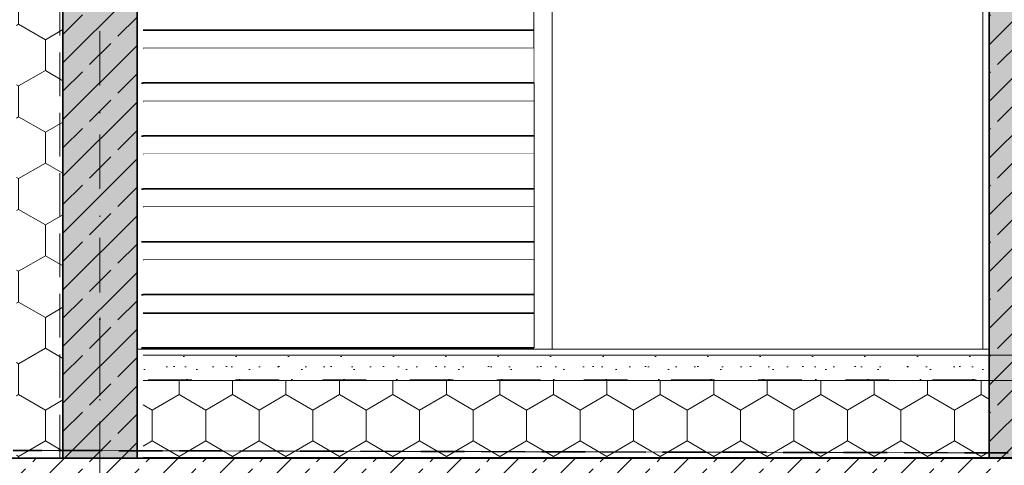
# Model space of a CAD drawing. Header units: millimetres. Extents: x -105953 to -79253, y 14617 to 35617.
# Tile 5 of 48: x -103227 to -100037, y 18971 to 20415. Entities that reach past the tile are written whole.
import ezdxf

# ---------------------------------------------------------------- set-up
doc = ezdxf.new("R2010")
doc.units = ezdxf.units.MM
doc.header["$MEASUREMENT"] = 0
for name, pattern in [('Krawędzie ukryte', [195.611112, 141.111112, -54.5]), ('Kropki i Kreski', [335.138881, 176.388884, -88.194442, 0, -70.555556]), ('Przerywana', [282.222223, 141.111112, -141.111112]), ('Wipeout_Contour', [1000, 0, -1000])]:
    doc.linetypes.add(name, pattern=pattern)
doc.layers.add('Nowe_Konstrukcja - Schody', color=7, linetype='Continuous')
doc.layers.add('Nowe_Konstrukcja - Schody_Nr_pióra__101', color=250, linetype='Continuous', lineweight=13, true_color=0x333333)
doc.layers.add('Nowe_Konstrukcja - Ściany zew_Nr_pióra__23', color=7, linetype='Continuous', lineweight=13, true_color=0x858585)
for name, color, linetype, lineweight in [('Nowe_Konstrukcja - Schody_Nr_pióra__7', 7, 'Continuous', 35), ('Nowe_Konstrukcja - Stropy_Nr_pióra__21', 7, 'Continuous', 20), ('Nowe_Konstrukcja - Stropy_Nr_pióra__3', 7, 'Continuous', 13), ('Nowe_Konstrukcja - Stropy_Nr_pióra__41', 7, 'Continuous', 13), ('Nowe_Konstrukcja - Stropy_Nr_pióra__7', 7, 'Continuous', 35), ('Nowe_Konstrukcja - Ściany zew_Nr_pióra__21', 7, 'Continuous', 20), ('Nowe_Konstrukcja - Ściany zew_Nr_pióra__3', 7, 'Continuous', 13), ('Nowe_Konstrukcja - Ściany zew_Nr_pióra__7', 7, 'Continuous', 35), ('Nowe_Osie_Nr_pióra__4', 8, 'Continuous', 13)]:
    doc.layers.add(name, color=color, linetype=linetype, lineweight=lineweight)
pattern_1 = [(90, (0, 0), (-173.20508, 0), [100, -200]), (90, (-86.6, 150), (-173.20508, 0), [100, -200]), (150, (-4e-14, 100), (86.60254, 150), [100, -200]), (150, (-173.2, 100), (86.60254, 150), [100, -200]), (210, (0, 0), (-86.60254, 150), [100, -200]), (210, (-173.2, -7e-14), (-86.60254, 150), [100, -200])]
pattern_2 = [(45, (0, 0), (-91.92388, 91.92388), []), (45, (-45.96, 45.96), (-91.92388, 91.92388), [97.5, -32.5])]

msp = doc.modelspace()

# ---------------------------------------------------------------- hatches: boundary and pattern name
at = {"layer": 'Nowe_Konstrukcja - Stropy_Nr_pióra__3', "linetype": 'Continuous', "lineweight": 13}
h = msp.add_hatch(dxfattribs=at)
h.set_pattern_fill('Beton_wylewany_0001', style=0, pattern_type=2)
h.set_pattern_definition([(0, (0, 0), (0, 311.7692), [30, -150]), (0, (90, 155.9), (0, 311.7692), [30, -150]), (60, (0, 0), (-270, 155.8846), [30, -150]), (60, (180, 0), (-270, 155.8846), [30, -150]), (120, (30, 0), (270, 155.8846), [30, -150]), (120, (210, 0), (270, 155.8846), [30, -150]), (0, (0, 30), (0, 60.000002), [0, -60.000002, 0, -90.000004]), (45, (30, 30), (-42.42641, 42.42641), [0, -45.000002, 0, -75.000003])])
h.paths.add_polyline_path([(-102826.6, 19327.9), (-102826.6, 19247.9), (-100086.6, 19247.9), (-100086.6, 19327.9)])
h = msp.add_hatch(dxfattribs=at)
h.set_pattern_fill('Styropian_0001', style=0, pattern_type=2)
h.set_pattern_definition(pattern_1)
h.paths.add_polyline_path([(-102826.6, 19245.9), (-102826.6, 18995.9), (-100086.6, 18995.9), (-100086.6, 19245.9)])
h = msp.add_hatch(dxfattribs=at)
h.set_pattern_fill('Beton_zbrojony_0001', style=0, pattern_type=2)
h.set_pattern_definition(pattern_2)
h.paths.add_polyline_path([(-103786.6, 18993.9), (-103786.6, 18493.9), (-100512.6, 18493.9), (-100216.5, 17797.9), (-97642, 17797.9), (-97322.6, 18493.9), (-95385.2, 18493.9), (-93366.6, 18493.9), (-92006.6, 18493.9), (-91866.6, 18493.9), (-91546.6, 18493.9), (-91546.6, 18993.9), (-91596.6, 18993.9), (-91746.6, 18993.9), (-91866.6, 18993.9), (-91986.6, 18993.9), (-91986.6, 19021.9), (-91989.5, 19021.9), (-91989.5, 18995.9), (-92006.6, 18995.9), (-92006.6, 18993.9), (-93366.6, 18993.9), (-95385.2, 18993.9), (-97746.5, 18993.9), (-97746.6, 18993.9), (-97986.6, 18993.9), (-97986.6, 18497.9), (-97986.6, 18493.9), (-97986.6, 18297.9), (-99846.6, 18297.9), (-99846.6, 18493.9), (-99846.6, 18993.9)])
at = {"layer": 'Nowe_Konstrukcja - Ściany zew_Nr_pióra__23', "linetype": 'Continuous', "lineweight": 13, "true_color": 0x858585}
h = msp.add_hatch(dxfattribs=at)
h.set_pattern_fill('Styropian_0001', color=252, style=0, pattern_type=2)
h.set_pattern_definition(pattern_1)
h.paths.add_polyline_path([(-103236.6, 18993.9), (-103086.6, 18993.9), (-103086.6, 22447.9), (-103236.6, 22447.9)])
h = msp.add_hatch(dxfattribs=at)
h.set_pattern_fill('Beton_zbrojony_0001', color=252, style=0, pattern_type=2)
h.set_pattern_definition(pattern_2)
h.paths.add_polyline_path([(-103086.6, 18993.9), (-102846.6, 18993.9), (-102846.6, 22447.9), (-103086.6, 22447.9)])
h = msp.add_hatch(dxfattribs=at)
h.set_pattern_fill('Beton_zbrojony_0001', color=252, style=0, pattern_type=2)
h.set_pattern_definition(pattern_2)
h.paths.add_polyline_path([(-100086.6, 18497.9), (-99846.6, 18497.9), (-99846.6, 22447.9), (-100086.6, 22447.9)])

# ---------------------------------------------------------------- linework, layer by layer
at = {"layer": 'Nowe_Konstrukcja - Schody_Nr_pióra__101', "color": 250, "linetype": 'Continuous', "lineweight": 13, "true_color": 0x333333}
msp.add_line((-101501.6, 19347.9), (-101501.6, 21211.7), dxfattribs=at)
at = {"layer": 'Nowe_Konstrukcja - Stropy_Nr_pióra__21', "color": 7, "linetype": 'Continuous', "lineweight": 20}
msp.add_line((-99846.6, 18993.9), (-102826.6, 18993.9), dxfattribs=at)
at = {"layer": 'Nowe_Konstrukcja - Stropy_Nr_pióra__3', "color": 7, "linetype": 'Przerywana', "lineweight": 13}
msp.add_line((-99846.6, 19247.9), (-102826.6, 19247.9), dxfattribs=at)
at = {"layer": 'Nowe_Konstrukcja - Stropy_Nr_pióra__41', "color": 7, "linetype": 'Continuous', "lineweight": 13}
for p, q in [((-99846.6, 19327.9), (-102826.6, 19327.9)), ((-99846.6, 19245.9), (-102826.6, 19245.9)), ((-99846.6, 18995.9), (-102826.6, 18995.9))]:
    msp.add_line(p, q, dxfattribs=at)
at = {"layer": 'Nowe_Konstrukcja - Stropy_Nr_pióra__7', "color": 7, "linetype": 'Continuous', "lineweight": 35, "flags": 128}
msp.add_lwpolyline([(-97986.6, 18297.9), (-99846.6, 18297.9), (-99846.6, 18493.9), (-99846.6, 18993.9), (-103786.6, 18993.9), (-103786.6, 18493.9), (-100512.6, 18493.9), (-100216.5, 17797.9), (-97642, 17797.9)], dxfattribs=at)
at = {"layer": 'Nowe_Konstrukcja - Ściany zew_Nr_pióra__21', "color": 7, "linetype": 'Continuous', "lineweight": 20}
for p, q in [((-103086.6, 18993.9), (-103086.6, 22447.9)), ((-102846.6, 18993.9), (-102846.6, 22447.9)), ((-100086.6, 18993.9), (-100086.6, 21967.9))]:
    msp.add_line(p, q, dxfattribs=at)
at = {"layer": 'Nowe_Konstrukcja - Ściany zew_Nr_pióra__21', "color": 7, "linetype": 'Krawędzie ukryte', "lineweight": 20, "flags": 128}
for points in [[(-103096.6, 18993.9), (-103096.6, 22447.9)], [(-100086.6, 19011.5), (-103236.6, 19019.3)]]:
    msp.add_lwpolyline(points, dxfattribs=at)
at = {"layer": 'Nowe_Konstrukcja - Ściany zew_Nr_pióra__3', "color": 7, "linetype": 'Continuous', "lineweight": 13}
for p, q in [((-100106.6, 19347.9), (-100106.6, 22447.9)), ((-100086.6, 19347.9), (-100086.6, 22447.9)), ((-102846.6, 19347.9), (-100086.6, 19347.9)), ((-100106.6, 19347.9), (-100086.6, 19347.9))]:
    msp.add_line(p, q, dxfattribs=at)
at = {"layer": 'Nowe_Konstrukcja - Ściany zew_Nr_pióra__7', "color": 7, "linetype": 'Krawędzie ukryte', "lineweight": 35, "flags": 128}
msp.add_lwpolyline([(-99829.7, 19010.8), (-103247.9, 19019.3)], dxfattribs=at)
at = {"layer": 'Nowe_Osie_Nr_pióra__4', "color": 8, "linetype": 'Kropki i Kreski', "lineweight": 13}
for p, q in [((-102966.6, 34123), (-102966.6, 15971.2)), ((-102966.6, 19447.9), (-102966.6, 18447.9))]:
    msp.add_line(p, q, dxfattribs=at)
msp.add_point((-102966.6, 19447.9), dxfattribs=at)
msp.add_point((-102966.6, 19447.9), dxfattribs=at)

# ---------------------------------------------------------------- wipeouts: each hides what was drawn before it
at = {"color": 254, "linetype": 'Wipeout_Contour', "lineweight": 0, "ltscale": 416803.608795}
msp.add_wipeout([(-102826.6, 20381.3), (-102826.6, 20321.3), (-101561.6, 20321.3), (-101561.6, 20381.3)], dxfattribs=at).dxf.layer = 'Nowe_Konstrukcja - Schody'

# ---------------------------------------------------------------- next in the draw order: wipeouts: each hides what was drawn before it
at = {"color": 254, "linetype": 'Wipeout_Contour', "lineweight": 0, "ltscale": 416871.065465}
msp.add_wipeout([(-102826.6, 20493.5), (-102826.6, 20381.3), (-101561.6, 20381.3), (-101561.6, 20493.5)], dxfattribs=at).dxf.layer = 'Nowe_Konstrukcja - Schody'
at = {"color": 254, "linetype": 'Wipeout_Contour', "lineweight": 0, "ltscale": 520310.3659}
msp.add_wipeout([(-101561.6, 20321.3), (-102826.6, 20321.3), (-102826.6, 20209.1), (-101561.6, 20209.1), (-101561.6, 20314.1)], dxfattribs=at).dxf.layer = 'Nowe_Konstrukcja - Schody'

# ---------------------------------------------------------------- next in the draw order: linework, layer by layer
at = {"layer": 'Nowe_Konstrukcja - Schody_Nr_pióra__101', "color": 250, "linetype": 'Continuous', "lineweight": 13, "true_color": 0x333333}
msp.add_line((-101561.6, 20209.1), (-101561.6, 21211.7), dxfattribs=at)
at = {"layer": 'Nowe_Konstrukcja - Schody_Nr_pióra__7', "color": 7, "linetype": 'Continuous', "lineweight": 35}
for p, q in [((-102826.6, 20381.3), (-101561.6, 20381.3)), ((-102826.6, 20321.3), (-101561.6, 20321.3)), ((-102831.6, 20209.1), (-101561.6, 20209.1)), ((-101561.6, 19351.9), (-101561.6, 20209.8))]:
    msp.add_line(p, q, dxfattribs=at)

# ---------------------------------------------------------------- next in the draw order: wipeouts: each hides what was drawn before it
at = {"color": 254, "linetype": 'Wipeout_Contour', "lineweight": 0, "ltscale": 416670.220126}
msp.add_wipeout([(-102826.6, 20209.8), (-102826.6, 20149.8), (-101561.6, 20149.8), (-101561.6, 20209.8)], dxfattribs=at).dxf.layer = 'Nowe_Konstrukcja - Schody'

# ---------------------------------------------------------------- next in the draw order: wipeouts: each hides what was drawn before it
at = {"color": 254, "linetype": 'Wipeout_Contour', "lineweight": 0, "ltscale": 416737.131605}
msp.add_wipeout([(-102826.6, 20322.1), (-102826.6, 20209.8), (-101561.6, 20209.8), (-101561.6, 20322.1)], dxfattribs=at).dxf.layer = 'Nowe_Konstrukcja - Schody'
at = {"color": 254, "linetype": 'Wipeout_Contour', "lineweight": 0, "ltscale": 520144.035656}
msp.add_wipeout([(-101561.6, 20149.8), (-102826.6, 20149.8), (-102826.6, 20037.6), (-101561.6, 20037.6), (-101561.6, 20142.7)], dxfattribs=at).dxf.layer = 'Nowe_Konstrukcja - Schody'

# ---------------------------------------------------------------- next in the draw order: linework, layer by layer
at = {"layer": 'Nowe_Konstrukcja - Schody_Nr_pióra__7', "color": 7, "linetype": 'Continuous', "lineweight": 35}
for p, q in [((-102826.6, 20209.8), (-101561.6, 20209.8)), ((-102826.6, 20149.8), (-101561.6, 20149.8)), ((-102831.6, 20037.6), (-101561.6, 20037.6))]:
    msp.add_line(p, q, dxfattribs=at)

# ---------------------------------------------------------------- next in the draw order: wipeouts: each hides what was drawn before it
at = {"color": 254, "linetype": 'Wipeout_Contour', "lineweight": 0, "ltscale": 416537.917635}
msp.add_wipeout([(-102826.6, 20038.4), (-102826.6, 19978.4), (-101561.6, 19978.4), (-101561.6, 20038.4)], dxfattribs=at).dxf.layer = 'Nowe_Konstrukcja - Schody'

# ---------------------------------------------------------------- next in the draw order: wipeouts: each hides what was drawn before it
at = {"color": 254, "linetype": 'Wipeout_Contour', "lineweight": 0, "ltscale": 416604.2834}
msp.add_wipeout([(-102826.6, 20150.6), (-102826.6, 20038.4), (-101561.6, 20038.4), (-101561.6, 20150.6)], dxfattribs=at).dxf.layer = 'Nowe_Konstrukcja - Schody'
at = {"color": 254, "linetype": 'Wipeout_Contour', "lineweight": 0, "ltscale": 519979.065202}
msp.add_wipeout([(-101561.6, 19978.4), (-102826.6, 19978.4), (-102826.6, 19866.2), (-101561.6, 19866.2), (-101561.6, 19971.2)], dxfattribs=at).dxf.layer = 'Nowe_Konstrukcja - Schody'

# ---------------------------------------------------------------- next in the draw order: linework, layer by layer
at = {"layer": 'Nowe_Konstrukcja - Schody_Nr_pióra__7', "color": 7, "linetype": 'Continuous', "lineweight": 35}
for p, q in [((-102826.6, 20038.4), (-101561.6, 20038.4)), ((-102826.6, 19978.4), (-101561.6, 19978.4)), ((-102831.6, 19866.2), (-101561.6, 19866.2))]:
    msp.add_line(p, q, dxfattribs=at)

# ---------------------------------------------------------------- next in the draw order: wipeouts: each hides what was drawn before it
at = {"color": 254, "linetype": 'Wipeout_Contour', "lineweight": 0, "ltscale": 416406.702357}
msp.add_wipeout([(-102826.6, 19867), (-102826.6, 19807), (-101561.6, 19807), (-101561.6, 19867)], dxfattribs=at).dxf.layer = 'Nowe_Konstrukcja - Schody'

# ---------------------------------------------------------------- next in the draw order: wipeouts: each hides what was drawn before it
at = {"color": 254, "linetype": 'Wipeout_Contour', "lineweight": 0, "ltscale": 416472.521889}
msp.add_wipeout([(-102826.6, 19979.2), (-102826.6, 19867), (-101561.6, 19867), (-101561.6, 19979.2)], dxfattribs=at).dxf.layer = 'Nowe_Konstrukcja - Schody'
at = {"color": 254, "linetype": 'Wipeout_Contour', "lineweight": 0, "ltscale": 519815.455832}
msp.add_wipeout([(-101561.6, 19807), (-102826.6, 19807), (-102826.6, 19694.8), (-101561.6, 19694.8), (-101561.6, 19799.8)], dxfattribs=at).dxf.layer = 'Nowe_Konstrukcja - Schody'

# ---------------------------------------------------------------- next in the draw order: linework, layer by layer
at = {"layer": 'Nowe_Konstrukcja - Schody_Nr_pióra__7', "color": 7, "linetype": 'Continuous', "lineweight": 35}
for p, q in [((-102826.6, 19867), (-101561.6, 19867)), ((-102826.6, 19807), (-101561.6, 19807)), ((-102831.6, 19694.8), (-101561.6, 19694.8))]:
    msp.add_line(p, q, dxfattribs=at)

# ---------------------------------------------------------------- next in the draw order: wipeouts: each hides what was drawn before it
at = {"color": 254, "linetype": 'Wipeout_Contour', "lineweight": 0, "ltscale": 416276.575321}
msp.add_wipeout([(-102826.6, 19695.6), (-102826.6, 19635.6), (-101561.6, 19635.6), (-101561.6, 19695.6)], dxfattribs=at).dxf.layer = 'Nowe_Konstrukcja - Schody'

# ---------------------------------------------------------------- next in the draw order: wipeouts: each hides what was drawn before it
at = {"color": 254, "linetype": 'Wipeout_Contour', "lineweight": 0, "ltscale": 416341.848103}
msp.add_wipeout([(-102826.6, 19807.8), (-102826.6, 19695.6), (-101561.6, 19695.6), (-101561.6, 19807.8)], dxfattribs=at).dxf.layer = 'Nowe_Konstrukcja - Schody'
at = {"color": 254, "linetype": 'Wipeout_Contour', "lineweight": 0, "ltscale": 519653.208833}
msp.add_wipeout([(-101561.6, 19635.6), (-102826.6, 19635.6), (-102826.6, 19523.3), (-101561.6, 19523.3), (-101561.6, 19628.4)], dxfattribs=at).dxf.layer = 'Nowe_Konstrukcja - Schody'

# ---------------------------------------------------------------- next in the draw order: linework, layer by layer
at = {"layer": 'Nowe_Konstrukcja - Schody_Nr_pióra__7', "color": 7, "linetype": 'Continuous', "lineweight": 35}
for p, q in [((-102826.6, 19695.6), (-101561.6, 19695.6)), ((-102826.6, 19635.6), (-101561.6, 19635.6)), ((-102831.6, 19523.3), (-101561.6, 19523.3))]:
    msp.add_line(p, q, dxfattribs=at)

# ---------------------------------------------------------------- next in the draw order: wipeouts: each hides what was drawn before it
at = {"color": 254, "linetype": 'Wipeout_Contour', "lineweight": 0, "ltscale": 416147.537547}
msp.add_wipeout([(-102826.6, 19524.1), (-102826.6, 19464.1), (-101561.6, 19464.1), (-101561.6, 19524.1)], dxfattribs=at).dxf.layer = 'Nowe_Konstrukcja - Schody'

# ---------------------------------------------------------------- next in the draw order: wipeouts: each hides what was drawn before it
at = {"color": 254, "linetype": 'Wipeout_Contour', "lineweight": 0, "ltscale": 416212.263068}
msp.add_wipeout([(-102826.6, 19636.4), (-102826.6, 19524.1), (-101561.6, 19524.1), (-101561.6, 19636.4)], dxfattribs=at).dxf.layer = 'Nowe_Konstrukcja - Schody'
at = {"color": 254, "linetype": 'Wipeout_Contour', "lineweight": 0, "ltscale": 519492.325482}
msp.add_wipeout([(-101561.6, 19464.1), (-102826.6, 19464.1), (-102826.6, 19351.9), (-101561.6, 19351.9), (-101561.6, 19456.9)], dxfattribs=at).dxf.layer = 'Nowe_Konstrukcja - Schody'

# ---------------------------------------------------------------- next in the draw order: hatches: boundary and pattern name
at = {"layer": 'Nowe_Konstrukcja - Ściany zew_Nr_pióra__23', "linetype": 'Continuous', "lineweight": 13, "true_color": 0x858585}
h = msp.add_hatch(dxfattribs=at)
h.set_pattern_fill('Beton_zbrojony_0001', color=252, style=0, pattern_type=2)
h.set_pattern_definition(pattern_2)
h.paths.add_polyline_path([(-103086.6, 32727.9), (-103086.6, 18993.9), (-102846.6, 18993.9), (-102846.6, 22127.9), (-100086.6, 22127.9), (-100086.6, 18993.9), (-99846.6, 18993.9), (-99846.6, 32927.9), (-100086.6, 32927.9), (-100086.6, 29527.9), (-102846.6, 29527.9), (-102846.6, 32727.9), (-102846.6, 32927.9), (-103086.6, 32927.9)])
h.paths.add_polyline_path([(-102846.6, 25927.9), (-102846.6, 29327.9), (-100086.6, 29327.9), (-100086.6, 26047.9), (-100086.6, 25927.9)], flags=0)
h.paths.add_polyline_path([(-102846.6, 22327.9), (-102846.6, 25727.9), (-100086.6, 25727.9), (-100086.6, 25587.9), (-100086.6, 25567.9), (-100086.6, 25547.9), (-100086.6, 22447.9), (-100086.6, 22327.9)], flags=0)

# ---------------------------------------------------------------- next in the draw order: linework, layer by layer
at = {"layer": 'Nowe_Konstrukcja - Schody_Nr_pióra__7', "color": 7, "linetype": 'Continuous', "lineweight": 35}
for p, q in [((-102826.6, 19524.1), (-101561.6, 19524.1)), ((-102826.6, 19464.1), (-101561.6, 19464.1)), ((-102831.6, 19351.9), (-101561.6, 19351.9))]:
    msp.add_line(p, q, dxfattribs=at)
at = {"layer": 'Nowe_Konstrukcja - Stropy_Nr_pióra__41', "color": 7, "linetype": 'Continuous', "lineweight": 13}
msp.add_line((-100106.6, 19347.9), (-102826.6, 19347.9), dxfattribs=at)
at = {"layer": 'Nowe_Konstrukcja - Ściany zew_Nr_pióra__7', "color": 7, "linetype": 'Continuous', "lineweight": 35, "flags": 128}
msp.add_lwpolyline([(-103086.6, 32727.9), (-103086.6, 18993.9), (-102846.6, 18993.9), (-102846.6, 22127.9), (-100086.6, 22127.9), (-100086.6, 18993.9), (-99846.6, 18993.9), (-99846.6, 32927.9), (-100086.6, 32927.9), (-100086.6, 29527.9), (-102846.6, 29527.9), (-102846.6, 32727.9), (-102846.6, 32927.9), (-103086.6, 32927.9)], close=True, dxfattribs=at)

doc.saveas('drawing.dxf')
